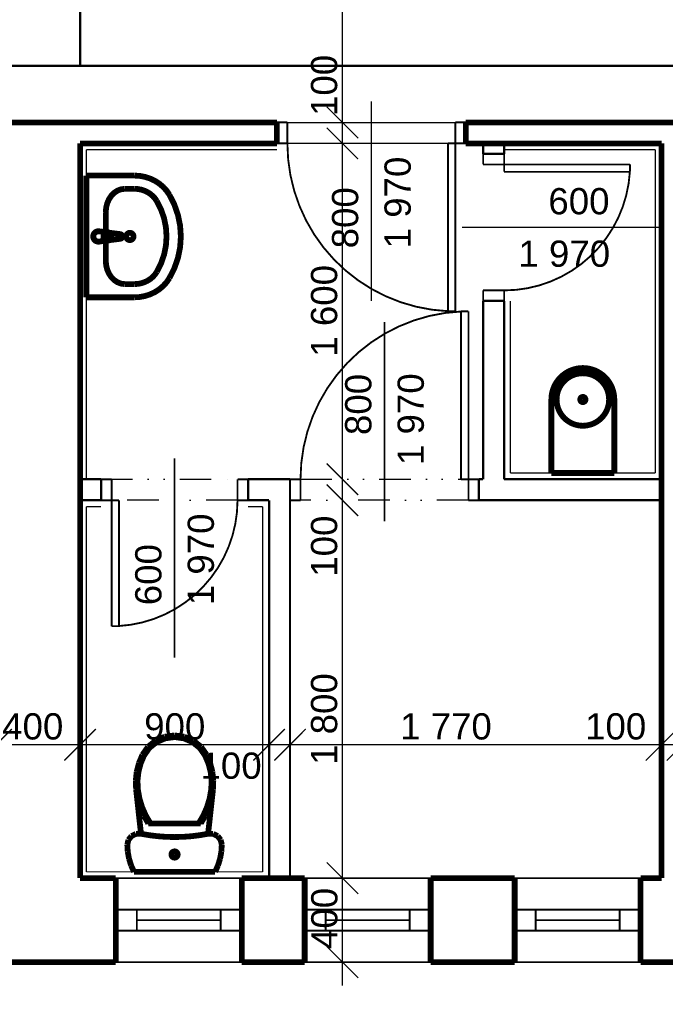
# Model space of a CAD drawing. Extents: x -289843 to 60066, y -44128 to 109843.
# Tile 24 of 61: x -59381 to -56305, y 21697 to 26387. Entities that reach past the tile are written whole.
import ezdxf

# ---------------------------------------------------------------- set-up
doc = ezdxf.new("R2010")
doc.units = 0
doc.header["$MEASUREMENT"] = 0
doc.linetypes.add('DĚLICÍ', pattern=[317.5, 127, -63.5, 0, -63.5, 0, -63.5])
doc.linetypes.add('TRIPLE_DASHED', pattern=[375, 150, -75.00000000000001, 0, -75.00000000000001, 0, -75.00000000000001])
for name, color, linetype in [('EXTERIOR_WALLS', 7, 'Continuous'), ('KÓTY', 7, 'Continuous'), ('múry', 7, 'Continuous'), ('PRIEVLAKY', 7, 'Continuous'), ('SHUTTERS', 7, 'Continuous')]:
    doc.layers.add(name, color=color, linetype=linetype)
doc.styles.add('GENERATED_STYLE_1', font='arial.ttf')
doc.dimstyles.new('Dimstyle_D87F', dxfattribs={"dimtxt": 125, "dimasz": 142.5, "dimexe": 0.18, "dimexo": 0.3, "dimgap": 0.09, "dimtad": 1, "dimdec": 0, "dimzin": 0, "dimdsep": 46, "dimtxsty": 'GENERATED_STYLE_1', "dimblk": 'ARROWHEAD_6', "dimblk1": 'ARROWHEAD_6', "dimblk2": 'ARROWHEAD_6', "dimcen": 0.09, "dimclrd": 124, "dimclre": 124, "dimclrt": 124, "dimadec": 0, "dimazin": 0, "dimtfac": 1, "dimtdec": 4, "dimtmove": 0, "dimatfit": 0, "dimfxl": 0, "dimtolj": 1, "dimtzin": 0, "dimarcsym": 0})
doc.dimstyles.new('Dimstyle_DAEE', dxfattribs={"dimtxt": 125, "dimasz": 142.5, "dimexe": 0.18, "dimexo": 0, "dimgap": 0.09, "dimtad": 1, "dimdec": 0, "dimzin": 0, "dimdsep": 46, "dimtxsty": 'GENERATED_STYLE_1', "dimblk": 'ARROWHEAD_6', "dimblk1": 'ARROWHEAD_6', "dimblk2": 'ARROWHEAD_6', "dimcen": 0.09, "dimse1": 1, "dimse2": 1, "dimclrd": 124, "dimclre": 124, "dimclrt": 124, "dimadec": 0, "dimazin": 0, "dimtfac": 1, "dimtdec": 4, "dimtmove": 0, "dimatfit": 0, "dimfxl": 0, "dimtolj": 1, "dimtzin": 0, "dimarcsym": 0})

# ---------------------------------------------------------------- blocks, each defined once
blk = doc.blocks.new('Basin_01_70_1441')
at = {"layer": 'EXTERIOR_WALLS', "color": 0, "linetype": 'ByBlock', "const_width": 27.5}
for points in [[(-289.993695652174, 7.191217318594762e-13), (-289.9936956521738, -229.0909090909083)], [(289.9936956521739, 2.01543327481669e-12), (-289.9936956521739, 6.718110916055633e-13)], [(289.9936956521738, 1.230076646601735e-12), (289.993695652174, -229.0909090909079)], [(-23.90000000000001, -58.99235499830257), (-23.79616414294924, -53.93008923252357)], [(-21.00000000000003, -99.27099209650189), (-23.90000000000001, -58.99235499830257)], [(20.99999999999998, -99.27099209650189), (23.90000000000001, -58.99235499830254)], [(23.90000000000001, -58.99235499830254), (23.81092038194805, -54.00075734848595)], [(-114.8652173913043, -92.28458901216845), (-136.7331460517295, -94.0329005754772), (-157.7607024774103, -99.21064863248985), (-177.1398094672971, -107.6188552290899), (-194.1257388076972, -118.9343977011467), (-208.0657307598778, -132.7224260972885), (-218.4240792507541, -148.4530742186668), (-224.8027187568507, -165.5218220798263), (-226.9565217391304, -183.2727272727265)], [(-114.8652173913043, -92.28458901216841), (-114.8652173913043, -92.3181818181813)], [(114.8652173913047, -92.31818181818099), (-114.865217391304, -92.31818181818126)], [(-13.6, -97.09918775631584), (-13.60000000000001, -82.2285906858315)], [(-13.60000000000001, -82.2285906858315), (13.59999999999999, -82.2285906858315)], [(-13.60000000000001, -82.92318339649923), (13.59999999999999, -82.92318339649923)], [(13.59999999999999, -82.2285906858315), (13.59999999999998, -97.09918775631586)], [(226.9565217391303, -183.2727272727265), (224.8027187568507, -165.5218220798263), (218.4240792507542, -148.4530742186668), (208.0657307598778, -132.7224260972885), (194.1257388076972, -118.9343977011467), (177.1398094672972, -107.6188552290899), (157.7607024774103, -99.21064863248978), (136.7331460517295, -94.03290057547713), (114.8652173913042, -92.28458901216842)], [(-17.72976797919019, -108.7844437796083), (-11.10000000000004, -161.7181818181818)], [(11.09999999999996, -161.7181818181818), (17.72976797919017, -108.7844437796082)], [(-226.9565217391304, -183.2727272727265), (-226.9565217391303, -229.0909090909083)], [(226.9565217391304, -183.2727272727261), (226.9565217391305, -229.0909090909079)], [(-290.0000045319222, -229.0909090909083), (-288.4248907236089, -254.4349285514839), (-283.7278856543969, -279.3230081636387), (-275.9934886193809, -303.3074104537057), (-265.3608417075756, -325.9566551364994), (-252.0212266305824, -346.8632814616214), (-236.214623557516, -365.6511784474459), (-218.2253938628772, -381.9823511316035), (-198.3771644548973, -395.5630011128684)], [(-226.9565262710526, -229.0909090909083), (-225.9484897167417, -245.3104977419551), (-222.9425146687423, -261.2382953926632), (-217.9926787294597, -276.5877603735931), (-211.1880296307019, -291.0827552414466), (-202.6509832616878, -304.4625145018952), (-192.5351214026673, -316.4863357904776), (-181.0224287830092, -326.9379101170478), (-168.3200191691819, -335.6292132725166)], [(168.3200191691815, -335.6292132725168), (181.0224287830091, -326.9379101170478), (192.5351214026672, -316.4863357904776), (202.6509832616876, -304.4625145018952), (211.1880296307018, -291.0827552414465), (217.9926787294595, -276.587760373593), (222.9425146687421, -261.2382953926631), (225.9484897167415, -245.3104977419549), (226.9565262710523, -229.0909090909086)], [(198.3771644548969, -395.5630011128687), (218.225393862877, -381.9823511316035), (236.2146235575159, -365.6511784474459), (252.0212266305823, -346.8632814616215), (265.3608417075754, -325.9566551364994), (275.9934886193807, -303.3074104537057), (283.7278856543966, -279.3230081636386), (288.4248907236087, -254.4349285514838), (290.0000045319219, -229.0909090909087)], [(-168.3200191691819, -335.6292132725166), (-128.5644514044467, -355.601117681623), (-86.82685015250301, -370.0908431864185), (-43.75066951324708, -378.875006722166), (-1.734723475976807e-13, -381.8181858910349), (43.75066951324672, -378.875006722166), (86.82685015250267, -370.0908431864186), (128.5644514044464, -355.6011176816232), (168.3200191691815, -335.6292132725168)], [(-198.3771644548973, -395.5630011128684), (-151.5223883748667, -419.101316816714), (-102.3316442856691, -436.1784931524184), (-51.56328879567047, -446.5312572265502), (-2.081668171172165e-14, -450.0000040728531), (51.56328879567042, -446.5312572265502), (102.331644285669, -436.1784931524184), (151.5223883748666, -419.101316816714), (198.3771644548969, -395.5630011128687)]]:
    blk.add_lwpolyline(points, dxfattribs=at)
for points in [[(23.38387230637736, -66.16094812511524, 1.447269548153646), (-23.3838723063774, -66.16094812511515)], [(23.81163057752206, -54.04055332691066, 0.8697410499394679), (-23.79616414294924, -53.93008923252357)], [(-21.00000000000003, -98.57639938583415, 0.9136119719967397), (20.99999999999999, -98.5763993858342)], [(-21.00000000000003, -99.27099209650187, 0.9136119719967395), (20.99999999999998, -99.2709920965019)], [(-13.60000000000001, -97.09918775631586, 0.9999999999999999), (13.59999999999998, -97.09918775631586)], [(-11.10000000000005, -161.7181818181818, 0.8825662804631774), (11.09999999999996, -161.7181818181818)]]:
    blk.add_lwpolyline(points, format="xyb", dxfattribs=at)
blk.add_lwpolyline([(-17.5, -207.1363636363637, 1), (17.5, -207.1363636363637, 1)], format="xyb", close=True, dxfattribs=at)
blk = doc.blocks.new('WC_LT_70_1252')
at = {"layer": 'EXTERIOR_WALLS', "color": 0, "linetype": 'ByBlock', "const_width": 27.5}
for points in [[(-193.2072413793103, 649.9999999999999), (-206.9710344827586, 619.2151937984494)], [(193.2093103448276, 649.9999999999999), (-193.2072413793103, 649.9999999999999)], [(206.9731034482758, 619.2151937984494), (193.2093103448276, 649.9999999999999)], [(-206.9710344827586, 619.2151937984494), (-216.9403448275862, 587.0719379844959)], [(216.9424137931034, 587.0719379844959), (206.9731034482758, 619.2151937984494)], [(-222.9775862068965, 554.0126356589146), (-224.9989655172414, 520.4917829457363)], [(-216.9403448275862, 587.0719379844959), (-222.9775862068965, 554.0126356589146)], [(222.9796551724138, 554.0126356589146), (216.9424137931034, 587.0719379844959)], [(225.0010344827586, 520.4917829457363), (222.9796551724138, 554.0126356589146)], [(-224.9989655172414, 520.4917829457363), (-219.7562068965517, 497.8052713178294)], [(219.758275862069, 497.8052713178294), (225.0010344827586, 520.4917829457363)], [(-219.7562068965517, 497.8052713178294), (-205.041724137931, 479.4944186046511)], [(-205.041724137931, 479.4944186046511), (-183.6920689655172, 469.0924031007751)], [(-183.6920689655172, 469.0924031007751), (-159.8265517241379, 468.6046511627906)], [(-159.8260167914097, 468.6047435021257), (-183.1034482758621, 256.9767441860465)], [(159.8273643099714, 468.6052967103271), (120.2230345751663, 475.4414031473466), (80.31694259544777, 480.3366098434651), (40.20925519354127, 483.2786295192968), (0.0006452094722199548, 484.2600775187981), (-40.20796119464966, 483.2784903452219), (-80.31563786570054, 480.336331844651), (-120.2217119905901, 475.4409870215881), (-159.8260167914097, 468.6047435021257)], [(183.1034482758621, 256.9767441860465), (159.8273643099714, 468.605296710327)], [(159.8286206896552, 468.6046511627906), (183.6941379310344, 469.0924031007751)], [(183.6941379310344, 469.0924031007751), (205.0437931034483, 479.4944186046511)], [(205.0437931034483, 479.4944186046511), (219.758275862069, 497.8052713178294)], [(-124.8651724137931, 419.2560465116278), (-146.5220689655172, 381.4048837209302)], [(-115.071724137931, 419.2560465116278), (-137.3813793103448, 381.353488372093)], [(124.8651724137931, 419.2560465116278), (-124.8651724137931, 419.2560465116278)], [(137.3813793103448, 381.354496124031), (115.071724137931, 419.2560465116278)], [(146.5220689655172, 381.4048837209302), (124.8651724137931, 419.2560465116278)], [(-146.5220689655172, 381.4048837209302), (-163.5879310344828, 341.3870542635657)], [(-137.3813793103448, 381.353488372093), (-154.9437931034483, 341.1522480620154)], [(154.9437931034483, 341.1522480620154), (137.3813793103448, 381.354496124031)], [(163.5879310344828, 341.3870542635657), (146.5220689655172, 381.4048837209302)], [(-163.5879310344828, 341.3870542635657), (-175.8351724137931, 299.7275968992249)], [(-154.9437931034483, 341.1522480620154), (-167.5158620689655, 299.2136434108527)], [(167.5158620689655, 299.2136434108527), (154.9437931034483, 341.1522480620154)], [(175.8351724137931, 299.7275968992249), (163.5879310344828, 341.3870542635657)], [(-175.8351724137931, 299.7275968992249), (-183.1034482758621, 256.9767441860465)], [(-167.5158620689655, 299.2136434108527), (-174.9206896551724, 256.1221705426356)], [(174.9206896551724, 256.1221705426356), (167.5158620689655, 299.2136434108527)], [(183.1034482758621, 256.9767441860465), (175.8351724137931, 299.7275968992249)], [(-183.1034482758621, 256.9767441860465), (-184.6613793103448, 214.6803875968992)], [(-174.9206896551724, 256.1221705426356), (-176.4362068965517, 214.9615503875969)], [(176.4362068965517, 214.9615503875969), (174.9206896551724, 256.1221705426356)], [(184.6613793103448, 214.6803875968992), (183.1034482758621, 256.9767441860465)], [(-184.6613793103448, 214.6803875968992), (-180.068275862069, 172.5946511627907)], [(-176.4362068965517, 214.9615503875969), (-171.9662068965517, 174.004496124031)], [(-171.9662068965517, 174.004496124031), (-161.6006896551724, 134.0733333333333)], [(161.6006896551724, 134.0733333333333), (171.9662068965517, 174.004496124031)], [(171.9662068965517, 174.004496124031), (176.4362068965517, 214.9615503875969)], [(180.068275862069, 172.5946511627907), (184.6613793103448, 214.6803875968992)], [(-180.068275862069, 172.5946511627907), (-169.4162068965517, 131.5630232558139)], [(-169.4162068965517, 131.5630232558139), (-152.9213793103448, 92.40883720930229)], [(-161.6006896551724, 134.0733333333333), (-145.5475862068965, 95.97023255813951)], [(145.5475862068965, 95.97023255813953), (161.6006896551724, 134.0733333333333)], [(152.9213793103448, 92.40883720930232), (169.4172413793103, 131.5630232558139)], [(169.4172413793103, 131.5630232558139), (180.068275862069, 172.5946511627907)], [(-152.9213793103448, 92.40883720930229), (-126.2834482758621, 54.4105426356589)], [(-145.5475862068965, 95.97023255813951), (-120.1955172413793, 59.80403100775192)], [(120.1955172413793, 59.80403100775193), (145.5475862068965, 95.97023255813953)], [(126.2834482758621, 54.41054263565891), (152.9213793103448, 92.40883720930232)], [(-126.2834482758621, 54.4105426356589), (-89.97620689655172, 24.97813953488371)], [(-120.1955172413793, 59.80403100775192), (-85.63862068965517, 31.79155038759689)], [(85.63862068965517, 31.7915503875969), (120.1955172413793, 59.80403100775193)], [(89.97620689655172, 24.97813953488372), (126.2834482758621, 54.41054263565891)], [(-89.97620689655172, 24.97813953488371), (-46.77931034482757, 6.365968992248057)], [(-85.63862068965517, 31.79155038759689), (-44.52413793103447, 14.07627906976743)], [(-46.77931034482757, 6.365968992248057), (0, 0)], [(-44.52413793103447, 14.07627906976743), (0, 8.016666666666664)], [(0, 8.016666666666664), (44.52413793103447, 14.07627906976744)], [(0, 0), (46.77931034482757, 6.365968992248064)], [(44.52413793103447, 14.07627906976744), (85.63862068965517, 31.7915503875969)], [(46.77931034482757, 6.365968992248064), (89.97620689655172, 24.97813953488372)]]:
    blk.add_lwpolyline(points, dxfattribs=at)
blk.add_lwpolyline([(-15, 567.3643410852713, 1), (15, 567.3643410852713, 1)], format="xyb", close=True, dxfattribs=at)
blk = doc.blocks.new('Drinking_Fountain_70_1257')
at = {"layer": 'EXTERIOR_WALLS', "color": 0, "linetype": 'ByBlock', "const_width": 27.5}
for points in [[(-150, 0), (150, 0)], [(-150, 0), (-150, -349.9999999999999)], [(150, 0), (150, -349.9999999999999)]]:
    blk.add_lwpolyline(points, dxfattribs=at)
for points in [[(-125, -349.9999999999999, 1), (125, -349.9999999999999, 1)], [(-12.5, -349.9999999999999, 1), (12.5, -349.9999999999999, 1)]]:
    blk.add_lwpolyline(points, format="xyb", close=True, dxfattribs=at)
blk.add_lwpolyline([(-150, -349.9999999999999, 0.9999999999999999), (150, -349.9999999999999)], format="xyb", dxfattribs=at)
blk = doc.blocks.new('*D733')
at = {"layer": 'KÓTY', "color": 124, "linetype": 'Continuous', "transparency": 16777216, "const_width": 6.173611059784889}
for points in [[(-57918.16538106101, 22372.79128807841), (-57768.165381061, 22222.79128807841)], [(-57843.16538106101, 21897.79128807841), (-57843.16538106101, 22297.79128807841)], [(-57918.16538106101, 21972.79128807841), (-57768.165381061, 21822.79128807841)], [(-57843.16538106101, 21785.29128807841), (-57843.16538106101, 21897.79128807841)]]:
    blk.add_lwpolyline(points, dxfattribs=at)
at = {"layer": 'KÓTY', "color": 124, "transparency": 16777216, "style": 'GENERATED_STYLE_1', "oblique": -2.504478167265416e-06}
blk.add_text('400', height=125, rotation=90, dxfattribs=at).set_placement((-57867.0790789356, 21960.24619322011))
blk = doc.blocks.new('ARROWHEAD_6')
at = {"color": 0, "linetype": 'Continuous'}
for p, q in [((-0.5, -0.5), (0.5, 0.5)), ((0, 0), (-1, 0))]:
    blk.add_line(p, q, dxfattribs=at)
blk = doc.blocks.new('*D734')
at = {"layer": 'KÓTY', "color": 124, "linetype": 'Continuous', "transparency": 16777216, "const_width": 6.173611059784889}
for points in [[(-57918.16538106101, 24172.79128807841), (-57768.165381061, 24022.79128807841)], [(-57843.16538106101, 22297.79128807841), (-57843.16538106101, 24097.79128807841)], [(-57918.16538106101, 22372.79128807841), (-57768.165381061, 22222.79128807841)]]:
    blk.add_lwpolyline(points, dxfattribs=at)
at = {"layer": 'KÓTY', "color": 124, "transparency": 16777216, "style": 'GENERATED_STYLE_1', "oblique": -2.504478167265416e-06}
for s, p in [('100', (-57868.16538224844, 23733.50557373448)), ('1\xa0800', (-57868.16538224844, 22837.07698528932))]:
    blk.add_text(s, height=125, rotation=90, dxfattribs=at).set_placement(p)
blk = doc.blocks.new('*D735')
at = {"layer": 'KÓTY', "color": 124, "linetype": 'Continuous', "transparency": 16777216, "const_width": 6.173611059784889}
for points in [[(-57918.16538106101, 24272.79128807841), (-57768.165381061, 24122.79128807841)], [(-57918.16538106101, 24172.79128807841), (-57768.165381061, 24022.79128807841)], [(-57843.16538106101, 24097.79128807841), (-57843.16538106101, 24197.79128807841)]]:
    blk.add_lwpolyline(points, dxfattribs=at)
blk = doc.blocks.new('*D736')
at = {"layer": 'KÓTY', "color": 124, "linetype": 'Continuous', "transparency": 16777216, "const_width": 6.173611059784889}
for points in [[(-57918.16538106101, 25872.79128807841), (-57768.165381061, 25722.79128807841)], [(-57843.16538106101, 24197.79128807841), (-57843.16538106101, 25797.79128807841)], [(-57918.16538106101, 24272.79128807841), (-57768.165381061, 24122.79128807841)]]:
    blk.add_lwpolyline(points, dxfattribs=at)
at = {"layer": 'KÓTY', "color": 124, "transparency": 16777216, "style": 'GENERATED_STYLE_1', "oblique": -2.504478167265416e-06}
blk.add_text('1\xa0600', height=125, rotation=90, dxfattribs=at).set_placement((-57868.16538224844, 24781.71983902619))
blk = doc.blocks.new('*D737')
at = {"layer": 'KÓTY', "color": 124, "linetype": 'Continuous', "transparency": 16777216, "const_width": 6.173611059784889}
for points in [[(-57918.16538106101, 25972.79128807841), (-57768.165381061, 25822.79128807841)], [(-57843.16538106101, 25797.79128807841), (-57843.16538106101, 25897.79128807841)], [(-57918.16538106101, 25872.79128807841), (-57768.165381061, 25722.79128807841)]]:
    blk.add_lwpolyline(points, dxfattribs=at)
blk = doc.blocks.new('*D738')
at = {"layer": 'KÓTY', "color": 124, "linetype": 'Continuous', "transparency": 16777216, "const_width": 6.173611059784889}
for points in [[(-57918.16538106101, 27572.79128807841), (-57768.165381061, 27422.79128807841)], [(-57843.16538106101, 25897.79128807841), (-57843.16538106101, 27497.79128807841)], [(-57918.16538106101, 25972.79128807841), (-57768.165381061, 25822.79128807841)]]:
    blk.add_lwpolyline(points, dxfattribs=at)
at = {"layer": 'KÓTY', "color": 124, "transparency": 16777216, "style": 'GENERATED_STYLE_1', "oblique": -2.504478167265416e-06}
for s, p in [('1\xa0600', (-57868.16538224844, 26481.7198390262)), ('100', (-57868.16538224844, 25928.31572231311))]:
    blk.add_text(s, height=125, rotation=90, dxfattribs=at).set_placement(p)
blk = doc.blocks.new('*D801')
at = {"layer": 'KÓTY', "color": 124, "linetype": 'Continuous', "transparency": 16777216, "const_width": 6.173611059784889}
for points in [[(-59417.96361465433, 23008.26186287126), (-59567.96361465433, 22858.26186287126)], [(-59017.96361465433, 23008.26186287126), (-59167.96361465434, 22858.26186287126)], [(-59492.96361465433, 22933.26186287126), (-59092.96361465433, 22933.26186287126)]]:
    blk.add_lwpolyline(points, dxfattribs=at)
at = {"layer": 'KÓTY', "color": 124, "transparency": 16777216, "style": 'GENERATED_STYLE_1', "oblique": -2.504478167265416e-06}
blk.add_text('400', height=125, dxfattribs=at).set_placement((-59464.10471992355, 22958.2618640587))
blk = doc.blocks.new('*D802')
at = {"layer": 'KÓTY', "color": 124, "linetype": 'Continuous', "transparency": 16777216, "const_width": 6.173611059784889}
for points in [[(-59017.96361465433, 23008.26186287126), (-59167.96361465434, 22858.26186287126)], [(-58117.96361465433, 23008.26186287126), (-58267.96361465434, 22858.26186287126)], [(-59092.96361465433, 22933.26186287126), (-58192.96361465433, 22933.26186287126)]]:
    blk.add_lwpolyline(points, dxfattribs=at)
at = {"layer": 'KÓTY', "color": 124, "transparency": 16777216, "style": 'GENERATED_STYLE_1', "oblique": -2.504478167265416e-06}
for s, p in [('900', (-58787.60647526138, 22958.2618640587)), ('100', (-58519.22640075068, 22771.0811934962))]:
    blk.add_text(s, height=125, dxfattribs=at).set_placement(p)
blk = doc.blocks.new('*D803')
at = {"layer": 'KÓTY', "color": 124, "linetype": 'Continuous', "transparency": 16777216, "const_width": 6.173611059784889}
for points in [[(-58117.96361465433, 23008.26186287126), (-58267.96361465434, 22858.26186287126)], [(-58017.96361465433, 23008.26186287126), (-58167.96361465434, 22858.26186287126)], [(-58192.96361465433, 22933.26186287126), (-58092.96361465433, 22933.26186287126)]]:
    blk.add_lwpolyline(points, dxfattribs=at)
blk = doc.blocks.new('*D804')
at = {"layer": 'KÓTY', "color": 124, "linetype": 'Continuous', "transparency": 16777216, "const_width": 6.173611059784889}
for points in [[(-58017.96361465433, 23008.26186287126), (-58167.96361465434, 22858.26186287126)], [(-56247.96361465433, 23008.26186287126), (-56397.96361465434, 22858.26186287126)], [(-58092.96361465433, 22933.26186287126), (-56322.96361465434, 22933.26186287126)]]:
    blk.add_lwpolyline(points, dxfattribs=at)
at = {"layer": 'KÓTY', "color": 124, "transparency": 16777216, "style": 'GENERATED_STYLE_1', "oblique": -2.504478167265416e-06}
for s, p in [('1\xa0770', (-57568.67791744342, 22958.2618640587)), ('100', (-56687.24932899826, 22958.2618640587))]:
    blk.add_text(s, height=125, dxfattribs=at).set_placement(p)
blk = doc.blocks.new('*D805')
at = {"layer": 'KÓTY', "color": 124, "linetype": 'Continuous', "transparency": 16777216, "const_width": 6.173611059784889}
for points in [[(-56247.96361465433, 23008.26186287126), (-56397.96361465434, 22858.26186287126)], [(-56147.96361465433, 23008.26186287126), (-56297.96361465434, 22858.26186287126)], [(-56322.96361465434, 22933.26186287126), (-56222.96361465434, 22933.26186287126)]]:
    blk.add_lwpolyline(points, dxfattribs=at)
blk = doc.blocks.new('*D921')
at = {"layer": 'Defpoints', "color": 0, "linetype": 'Continuous', "lineweight": 0, "transparency": 16777216}
for p in [(-64872.96361465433, 21897.79128807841), (-27222.96361465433, 21897.79128807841), (-27222.96361465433, 18369.02003339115)]:
    blk.add_point(p, dxfattribs=at)
at = {"layer": 'KÓTY', "color": 124, "linetype": 'Continuous', "lineweight": -2, "transparency": 16777216}
for p, q in [((-64872.96361465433, 21897.49128807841), (-64872.96361465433, 18368.84003339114)), ((-27222.96361465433, 21897.49128807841), (-27222.96361465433, 18368.84003339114)), ((-64730.46361465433, 18369.02003339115), (-27365.46361465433, 18369.02003339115))]:
    blk.add_line(p, q, dxfattribs=at)
at = {"layer": 'KÓTY', "color": 124, "linetype": 'Continuous', "lineweight": -2, "transparency": 16777216, "xscale": 142.5, "yscale": 142.5, "zscale": 142.5, "rotation": 180}
blk.add_blockref('ARROWHEAD_6', (-64872.96361465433, 18369.02003339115), dxfattribs=at)
at = {"layer": 'KÓTY', "color": 124, "linetype": 'Continuous', "lineweight": -2, "transparency": 16777216, "xscale": 142.5, "yscale": 142.5, "zscale": 142.5}
blk.add_blockref('ARROWHEAD_6', (-27222.96361465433, 18369.02003339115), dxfattribs=at)
at = {"layer": 'KÓTY', "color": 124, "linetype": 'Continuous', "transparency": 16777216, "insert": (-46047.96361465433, 18432.97428987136), "char_height": 125, "attachment_point": 5, "style": 'GENERATED_STYLE_1'}
blk.add_mtext('\\A1;37650', dxfattribs=at)
blk = doc.blocks.new('D1_Metal_70_755')
at = {"color": 0, "linetype": 'ByBlock', "const_width": 8.819444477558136}
blk.add_lwpolyline([(364.9999999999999, 799.2340082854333, 0.4014527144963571), (-400, 9.796850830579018e-14)], format="xyb", dxfattribs=at)
for points in [[(399.9999999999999, 800), (365, 800)], [(365, 800), (365, -2.143061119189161e-15)], [(400, 0), (399.9999999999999, 800)], [(-450, 0), (-400, 0)], [(-400, 0), (-400, -100)], [(365, -2.143061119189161e-15), (400, 0)], [(450, 0), (400, 0)], [(400, 0), (400, -100)], [(-400, -100), (-450, -100)], [(400, -100), (450, -100)]]:
    blk.add_lwpolyline(points, dxfattribs=at)
blk = doc.blocks.new('Značka_okna-dveří_-_70_1498')
at = {"color": 154, "linetype": 'Continuous', "const_width": 7.000000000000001}
blk.add_lwpolyline([(-1.040915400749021e-13, -850), (1.224606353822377e-14, 100)], dxfattribs=at)
at = {"color": 154, "style": 'GENERATED_STYLE_1'}
for tag, p in [('AC_WIDO_B_SIZE', (187.4999999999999, -600)), ('AC_WIDO_A_SIZE', (-62.50000000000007, -600))]:
    blk.add_attdef(tag, p, '', height=125, rotation=89.99999999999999, dxfattribs=at)
blk = doc.blocks.new('D1_Metal_70_751')
at = {"color": 0, "linetype": 'ByBlock', "const_width": 8.819444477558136}
blk.add_lwpolyline([(265, 598.978296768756, 0.39721992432), (-300, 7.347638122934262e-14)], format="xyb", dxfattribs=at)
for points in [[(299.9999999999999, 600), (264.9999999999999, 600)], [(264.9999999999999, 600), (265, -2.143061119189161e-15)], [(300, 0), (299.9999999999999, 600)], [(-349.9999999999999, 0), (-300, 0)], [(-300, 0), (-300, -100)], [(265, -2.143061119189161e-15), (300, 0)], [(349.9999999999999, 0), (300, 0)], [(300, 0), (300, -100)], [(-300, -100), (-349.9999999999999, -100)], [(300, -100), (349.9999999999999, -100)]]:
    blk.add_lwpolyline(points, dxfattribs=at)
blk = doc.blocks.new('Značka_okna-dveří_-_70_1490')
at = {"color": 154, "linetype": 'Continuous', "const_width": 7.000000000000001}
blk.add_lwpolyline([(-1.040915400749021e-13, -850), (1.224606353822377e-14, 100)], dxfattribs=at)
at = {"color": 154, "style": 'GENERATED_STYLE_1'}
for tag, p in [('AC_WIDO_B_SIZE', (187.4999999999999, -600)), ('AC_WIDO_A_SIZE', (-62.50000000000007, -600))]:
    blk.add_attdef(tag, p, '', height=125, rotation=89.99999999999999, dxfattribs=at)
blk = doc.blocks.new('D1_Metal_70_752')
at = {"color": 0, "linetype": 'ByBlock', "const_width": 8.819444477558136}
blk.add_lwpolyline([(364.9999999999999, 799.2340082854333, 0.4014527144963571), (-400, 9.796850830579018e-14)], format="xyb", dxfattribs=at)
for points in [[(399.9999999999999, 800), (365, 800)], [(365, 800), (365, -2.143061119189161e-15)], [(400, 0), (399.9999999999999, 800)], [(-450, 0), (-400, 0)], [(-400, 0), (-400, -100)], [(365, -2.143061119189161e-15), (400, 0)], [(450, 0), (400, 0)], [(400, 0), (400, -100)], [(-400, -100), (-450, -100)], [(400, -100), (450, -100)]]:
    blk.add_lwpolyline(points, dxfattribs=at)
blk = doc.blocks.new('Značka_okna-dveří_-_70_1469')
at = {"color": 154, "linetype": 'Continuous', "const_width": 7.000000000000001}
blk.add_lwpolyline([(0, 750), (0, -200)], dxfattribs=at)
at = {"color": 154, "style": 'GENERATED_STYLE_1'}
for tag, p in [('AC_WIDO_A_SIZE', (-62.5, 210.7142857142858)), ('AC_WIDO_B_SIZE', (187.5, 67.85714285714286))]:
    blk.add_attdef(tag, p, '', height=125, rotation=90, dxfattribs=at)
blk = doc.blocks.new('D1_Metal_70_725')
at = {"color": 0, "linetype": 'ByBlock', "const_width": 8.819444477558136}
blk.add_lwpolyline([(265, 598.978296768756, 0.39721992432), (-300, 7.347638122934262e-14)], format="xyb", dxfattribs=at)
for points in [[(299.9999999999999, 600), (264.9999999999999, 600)], [(264.9999999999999, 600), (265, -2.143061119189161e-15)], [(300, 0), (299.9999999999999, 600)], [(-349.9999999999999, 0), (-300, 0)], [(-300, 0), (-300, -100)], [(265, -2.143061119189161e-15), (300, 0)], [(349.9999999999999, 0), (300, 0)], [(300, 0), (300, -100)], [(-300, -100), (-349.9999999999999, -100)], [(300, -100), (349.9999999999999, -100)]]:
    blk.add_lwpolyline(points, dxfattribs=at)
blk = doc.blocks.new('Značka_okna-dveří_-_70_1472')
at = {"color": 154, "linetype": 'Continuous', "const_width": 7.000000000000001}
blk.add_lwpolyline([(-1.040915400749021e-13, -850), (1.224606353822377e-14, 100)], dxfattribs=at)
at = {"color": 154, "style": 'GENERATED_STYLE_1'}
for tag, p in [('AC_WIDO_B_SIZE', (-187.5, -167.8571428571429)), ('AC_WIDO_A_SIZE', (62.49999999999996, -310.7142857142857))]:
    blk.add_attdef(tag, p, '', height=125, rotation=-90.00000000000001, dxfattribs=at)
blk = doc.blocks.new('W_Pivot_Hung_70_1004')
at = {"color": 0, "linetype": 'ByBlock', "const_width": 8.819444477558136}
for points in [[(-300, 0), (300, 0)], [(-200, 0), (-200, -100)], [(200, 0), (200, -100)], [(-200, -50), (200, -50)], [(-200, -50), (200, -50)], [(-300, -100), (300, -100)]]:
    blk.add_lwpolyline(points, dxfattribs=at)
blk = doc.blocks.new('W_Pivot_Hung_70_1007')
at = {"color": 0, "linetype": 'ByBlock', "const_width": 8.819444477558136}
for points in [[(-300, 0), (300, 0)], [(-200, 0), (-200, -100)], [(200, 0), (200, -100)], [(-200, -50), (200, -50)], [(-200, -50), (200, -50)], [(-300, -100), (300, -100)]]:
    blk.add_lwpolyline(points, dxfattribs=at)
blk = doc.blocks.new('W_Pivot_Hung_70_1008')
at = {"color": 0, "linetype": 'ByBlock', "const_width": 8.819444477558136}
for points in [[(-300, 0), (300, 0)], [(-200, 0), (-200, -100)], [(200, 0), (200, -100)], [(-200, -50), (200, -50)], [(-200, -50), (200, -50)], [(-300, -100), (300, -100)]]:
    blk.add_lwpolyline(points, dxfattribs=at)
blk = doc.blocks.new('DIM_2217', base_point=(-57843.16538106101, 22297.79128807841))
at = {"layer": 'KÓTY', "color": 124, "linetype": 'Continuous'}
for p1, p2, picture, middle in [((-62182.96361465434, 25897.79128807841), (-55690.46361465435, 27497.79128807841), '*D738', (-57930.66538224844, 26529.93412474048)), ((-58155.47681543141, 25797.79128807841), (-62182.96361465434, 25897.79128807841), '*D737', (-57930.66538224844, 25976.53000802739)), ((-56322.96361465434, 24197.79128807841), (-58155.47681543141, 25797.79128807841), '*D736', (-57930.66538224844, 24829.93412474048)), ((-59297.96361465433, 22297.79128807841), (-56322.96361465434, 24097.79128807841), '*D734', (-57930.66538224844, 22885.2912710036))]:
    dim = blk.add_linear_dim(base=(-57843.16538106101, 22297.79128807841), p1=p1, p2=p2, angle=90, dimstyle='Dimstyle_DAEE', dxfattribs=at)
    dim.commit()
    dim.dimension.update_dxf_attribs({"geometry": picture, "text_midpoint": middle, "text_rotation": 90})
for p1, p2, distance, picture, middle in [((-56322.96361465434, 24097.79128807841), (-56322.96361465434, 24197.79128807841), 1520.2017664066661, '*D735', (-57930.66538224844, 23781.71985944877)), ((-59297.96361465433, 21897.79128807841), (-59297.96361465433, 22297.79128807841), -1454.7982335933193, '*D733', (-57929.5790789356, 22008.4604789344))]:
    dim = blk.add_aligned_dim(p1=p1, p2=p2, distance=distance, dimstyle='Dimstyle_DAEE', dxfattribs=at)
    dim.commit()
    dim.dimension.update_dxf_attribs({"geometry": picture, "text_midpoint": middle, "text_rotation": 90})
blk = doc.blocks.new('DIM_2232', base_point=(-64472.96361465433, 22933.26186287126))
at = {"layer": 'KÓTY', "color": 124, "linetype": 'Continuous'}
for p1, p2, distance, picture, middle in [((-59492.96361465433, 25522.79128807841), (-59092.96361465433, 25522.79128807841), -2589.529425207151, '*D801', (-59415.89043420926, 23020.7618640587)), ((-58192.96361465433, 22297.79128807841), (-58092.96361465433, 22297.79128807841), 635.4705747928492, '*D803', (-58471.01211503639, 22833.5811934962))]:
    dim = blk.add_aligned_dim(p1=p1, p2=p2, distance=distance, dimstyle='Dimstyle_DAEE', dxfattribs=at)
    dim.commit()
    dim.dimension.update_dxf_attribs({"geometry": picture, "text_midpoint": middle})
for p1, p2, picture, middle in [((-59092.96361465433, 25522.79128807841), (-58192.96361465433, 22297.79128807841), '*D802', (-58739.39218954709, 23020.7618640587)), ((-58092.96361465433, 22297.79128807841), (-56322.96361465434, 21897.79128807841), '*D804', (-57520.46363172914, 23020.7618640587)), ((-56322.96361465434, 21897.79128807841), (-56222.96361465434, 22297.79128807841), '*D805', (-56639.03504328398, 23020.7618640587))]:
    dim = blk.add_linear_dim(base=(-64472.96361465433, 22933.26186287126), p1=p1, p2=p2, dimstyle='Dimstyle_DAEE', dxfattribs=at)
    dim.commit()
    dim.dimension.update_dxf_attribs({"geometry": picture, "text_midpoint": middle})

msp = doc.modelspace()

# ---------------------------------------------------------------- linework, layer by layer
at = {"color": 154, "linetype": 'Continuous', "lineweight": 0, "const_width": 7.000000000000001}
for points in [[(-57422.96361465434, 22297.79128807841), (-58022.96361465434, 22297.79128807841)], [(-56422.96361465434, 22297.79128807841), (-57022.96361465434, 22297.79128807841)], [(-58022.96361465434, 21897.79128807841), (-57422.96361465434, 21897.79128807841)], [(-57022.96361465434, 21897.79128807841), (-56422.96361465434, 21897.79128807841)]]:
    msp.add_lwpolyline(points, dxfattribs=at)
at = {"layer": 'múry', "color": 7, "linetype": 'Continuous'}
for p, q in [((-58105.4768154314, 25897.79128807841), (-57305.4768154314, 25897.79128807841)), ((-57305.4768154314, 25797.79128807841), (-58105.4768154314, 25797.79128807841))]:
    msp.add_line(p, q, dxfattribs=at)
at = {"layer": 'múry', "color": 7, "linetype": 'TRIPLE_DASHED'}
for p, q in [((-58992.96361465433, 24197.79128807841), (-58342.96361465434, 24197.79128807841)), ((-58042.96361465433, 24197.79128807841), (-57242.96361465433, 24197.79128807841)), ((-58342.96361465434, 24097.79128807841), (-58942.96361465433, 24097.79128807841)), ((-57242.96361465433, 24097.79128807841), (-58042.96361465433, 24097.79128807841))]:
    msp.add_line(p, q, dxfattribs=at)
at = {"layer": 'múry', "color": 7, "linetype": 'Continuous', "lineweight": 0}
for points, const_width in [([(-59092.96361465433, 25897.79128807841), (-59643.01572786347, 25897.79128807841)], 27.5), ([(-58155.47681543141, 25897.79128807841), (-59092.96361465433, 25897.79128807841)], 27.5), ([(-58155.47681543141, 25897.79128807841), (-58155.47681543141, 25797.79128807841)], 27.5), ([(-57255.47681543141, 25897.79128807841), (-57255.47681543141, 25797.79128807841)], 27.5), ([(-56146.82118106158, 25897.79128807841), (-57255.47681543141, 25897.79128807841)], 27.5), ([(-59092.96361465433, 25797.79128807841), (-58155.47681543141, 25797.79128807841)], 27.5), ([(-59092.96361465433, 25147.79128807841), (-59092.96361465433, 25797.79128807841)], 27.5), ([(-57255.47681543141, 25797.79128807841), (-56322.96361465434, 25797.79128807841)], 27.5), ([(-57072.96361465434, 25797.79128807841), (-57172.96361465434, 25797.79128807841)], 11), ([(-57172.96361465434, 25797.79128807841), (-57172.96361465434, 25747.49572171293)], 11), ([(-57072.96361465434, 25747.49572171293), (-57072.96361465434, 25797.79128807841)], 11), ([(-56322.96361465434, 25797.79128807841), (-56322.96361465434, 22297.79128807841)], 27.5), ([(-57172.96361465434, 25747.49572171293), (-57072.96361465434, 25747.49572171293)], 11), ([(-59092.96361465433, 24247.79128807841), (-59092.96361465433, 25147.79128807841)], 27.5), ([(-57172.96361465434, 25047.49572171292), (-57072.96361465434, 25047.49572171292)], 11), ([(-57172.96361465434, 25047.49572171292), (-57172.96361465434, 24197.79128807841)], 11), ([(-57072.96361465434, 24197.79128807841), (-57072.96361465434, 25047.49572171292)], 11), ([(-59092.96361465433, 22297.79128807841), (-59092.96361465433, 24247.79128807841)], 27.5), ([(-58992.96361465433, 24197.79128807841), (-59092.96361465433, 24197.79128807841)], 11), ([(-59092.96361465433, 24197.79128807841), (-59092.96361465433, 24097.79128807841)], 11), ([(-58992.96361465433, 24097.79128807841), (-58992.96361465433, 24197.79128807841)], 11), ([(-58292.96361465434, 24097.79128807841), (-58292.96361465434, 24197.79128807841)], 11), ([(-58092.96361465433, 24197.79128807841), (-58292.96361465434, 24197.79128807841)], 11), ([(-58092.96361465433, 24097.79128807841), (-58092.96361465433, 24197.79128807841)], 11), ([(-57192.96361465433, 24097.79128807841), (-57192.96361465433, 24197.79128807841)], 11), ([(-57172.96361465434, 24197.79128807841), (-57192.96361465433, 24197.79128807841)], 11), ([(-56322.96361465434, 24197.79128807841), (-57072.96361465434, 24197.79128807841)], 11), ([(-56322.96361465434, 24097.79128807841), (-56322.96361465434, 24197.79128807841)], 11), ([(-59092.96361465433, 24097.79128807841), (-58992.96361465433, 24097.79128807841)], 11), ([(-58292.96361465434, 24097.79128807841), (-58192.96361465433, 24097.79128807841)], 11), ([(-58192.96361465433, 24097.79128807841), (-58192.96361465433, 22297.79128807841)], 11), ([(-58092.96361465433, 22297.79128807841), (-58092.96361465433, 24097.79128807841)], 11), ([(-57192.96361465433, 24097.79128807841), (-57172.96361465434, 24097.79128807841)], 11), ([(-57172.96361465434, 24097.79128807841), (-56322.96361465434, 24097.79128807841)], 11), ([(-58922.96361465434, 22297.79128807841), (-59092.96361465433, 22297.79128807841)], 27.5), ([(-58922.96361465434, 21897.79128807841), (-58922.96361465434, 22297.79128807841)], 27.5), ([(-58322.96361465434, 22297.79128807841), (-58922.96361465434, 22297.79128807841)], 7.000000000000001), ([(-58322.96361465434, 21897.79128807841), (-58322.96361465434, 22297.79128807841)], 27.5), ([(-58022.96361465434, 22297.79128807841), (-58322.96361465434, 22297.79128807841)], 27.5), ([(-58192.96361465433, 22297.79128807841), (-58092.96361465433, 22297.79128807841)], 11), ([(-58022.96361465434, 21897.79128807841), (-58022.96361465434, 22297.79128807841)], 27.5), ([(-57422.96361465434, 21897.79128807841), (-57422.96361465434, 22297.79128807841)], 27.5), ([(-57022.96361465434, 22297.79128807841), (-57422.96361465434, 22297.79128807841)], 27.5), ([(-57022.96361465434, 21897.79128807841), (-57022.96361465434, 22297.79128807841)], 27.5), ([(-56422.96361465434, 21897.79128807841), (-56422.96361465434, 22297.79128807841)], 27.5), ([(-56322.96361465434, 22297.79128807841), (-56422.96361465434, 22297.79128807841)], 27.5), ([(-64872.96361465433, 21897.79128807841), (-58922.96361465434, 21897.79128807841)], 27.5), ([(-58322.96361465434, 21897.79128807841), (-58022.96361465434, 21897.79128807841)], 27.5), ([(-57422.96361465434, 21897.79128807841), (-57022.96361465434, 21897.79128807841)], 27.5), ([(-56422.96361465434, 21897.79128807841), (-56122.96361465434, 21897.79128807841)], 27.5), ([(-58922.96361465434, 21897.79128807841), (-58322.96361465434, 21897.79128807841)], 7.000000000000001)]:
    msp.add_lwpolyline(points, dxfattribs=dict(at, const_width=const_width))
at = {"layer": 'PRIEVLAKY', "color": 7, "linetype": 'DĚLICÍ', "const_width": 11}
for points in [[(-59092.96361465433, 27497.79128807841), (-59092.96361465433, 26167.79128807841)], [(-54272.96361465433, 26167.79128807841), (-60693.06784107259, 26167.79128807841)]]:
    msp.add_lwpolyline(points, dxfattribs=at)
at = {"layer": 'SHUTTERS', "color": 7, "linetype": 'Continuous', "const_width": 6}
for points in [[(-59062.96361465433, 24197.79128807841), (-59062.96361465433, 25767.79128807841)], [(-59062.96361465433, 25767.79128807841), (-58155.47681543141, 25767.79128807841)], [(-56352.96361465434, 25767.79128807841), (-57072.96361465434, 25767.79128807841)], [(-56352.96361465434, 24227.79128807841), (-56352.96361465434, 25767.79128807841)], [(-57042.96361465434, 25047.49572171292), (-57042.96361465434, 24227.79128807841)], [(-57042.96361465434, 24227.79128807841), (-56352.96361465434, 24227.79128807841)], [(-58992.96361465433, 24067.79128807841), (-59062.96361465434, 24067.79128807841)], [(-59062.96361465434, 24067.79128807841), (-59062.96361465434, 22327.79128807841)], [(-58222.96361465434, 24067.79128807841), (-58292.96361465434, 24067.79128807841)], [(-58222.96361465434, 22327.79128807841), (-58222.96361465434, 24067.79128807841)], [(-59062.96361465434, 22327.79128807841), (-58222.96361465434, 22327.79128807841)]]:
    msp.add_lwpolyline(points, dxfattribs=at)

# ---------------------------------------------------------------- block references
at = {"layer": 'EXTERIOR_WALLS', "color": 7, "linetype": 'Continuous', "xscale": -1, "rotation": 90}
msp.add_blockref('Basin_01_70_1441', (-59062.96361465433, 25354.49883388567), dxfattribs=at)
at = {"layer": 'EXTERIOR_WALLS', "color": 7, "linetype": 'Continuous', "rotation": 180}
for name, p in [('Drinking_Fountain_70_1257', (-56697.96361465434, 24227.79128807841)), ('WC_LT_70_1252', (-58642.96258017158, 22977.79128807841))]:
    msp.add_blockref(name, p, dxfattribs=at)
at = {"layer": 'KÓTY', "color": 7, "linetype": 'Continuous'}
for name, p in [('DIM_2217', (-57843.16538106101, 22297.79128807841)), ('DIM_2232', (-64472.96361465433, 22933.26186287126))]:
    msp.add_blockref(name, p, dxfattribs=at)
at = {"layer": 'múry', "color": 7, "linetype": 'Continuous', "lineweight": 0}
for name, p, values in [('Značka_okna-dveří_-_70_1498', (-57705.4768154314, 25897.79128807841), {'AC_WIDO_A_SIZE': '800', 'AC_WIDO_B_SIZE': '1\xa0970'}), ('Značka_okna-dveří_-_70_1469', (-57642.96361465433, 24197.79128807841), {'AC_WIDO_A_SIZE': '800', 'AC_WIDO_B_SIZE': '1\xa0970'}), ('Značka_okna-dveří_-_70_1490', (-58642.96361465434, 24197.79128807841), {'AC_WIDO_A_SIZE': '600', 'AC_WIDO_B_SIZE': '1\xa0970'})]:
    msp.add_blockref(name, p, dxfattribs=at).add_auto_attribs(values)
at = {"layer": 'múry', "color": 7, "linetype": 'Continuous', "lineweight": 0, "xscale": -1}
for name, p, rotation in [('D1_Metal_70_755', (-57705.4768154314, 25797.79128807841), 180), ('D1_Metal_70_725', (-57072.96361465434, 25397.49572171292), 270), ('W_Pivot_Hung_70_1004', (-58622.96361465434, 22047.79128807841), 180), ('W_Pivot_Hung_70_1007', (-57722.96361465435, 22047.79128807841), 180), ('W_Pivot_Hung_70_1008', (-56722.96361465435, 22047.79128807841), 180)]:
    msp.add_blockref(name, p, dxfattribs=dict(at, rotation=rotation))
at = {"layer": 'múry', "color": 7, "linetype": 'Continuous', "lineweight": 0, "rotation": 90}
msp.add_blockref('Značka_okna-dveří_-_70_1472', (-57172.96361465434, 25397.49572171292), dxfattribs=at).add_auto_attribs({'AC_WIDO_A_SIZE': '600', 'AC_WIDO_B_SIZE': '1\xa0970'})
at = {"layer": 'múry', "color": 7, "linetype": 'Continuous', "lineweight": 0}
msp.add_blockref('D1_Metal_70_752', (-57642.96361465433, 24197.79128807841), dxfattribs=at)
at = {"layer": 'múry', "color": 7, "linetype": 'Continuous', "lineweight": 0, "rotation": 180}
msp.add_blockref('D1_Metal_70_751', (-58642.96361465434, 24097.79128807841), dxfattribs=at)

# ---------------------------------------------------------------- dimensions: what is measured, and where the dimension line sits
at = {"layer": 'KÓTY', "color": 7, "linetype": 'Continuous'}
dim = msp.add_aligned_dim(p1=(-64872.96361465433, 21897.79128807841), p2=(-27222.96361465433, 21897.79128807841), distance=-3528.771254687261, dimstyle='Dimstyle_D87F', dxfattribs=at)
dim.commit()
dim.dimension.update_dxf_attribs({"geometry": '*D921', "text_midpoint": (-46047.96361465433, 18432.97428987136)})

doc.saveas('drawing.dxf')
